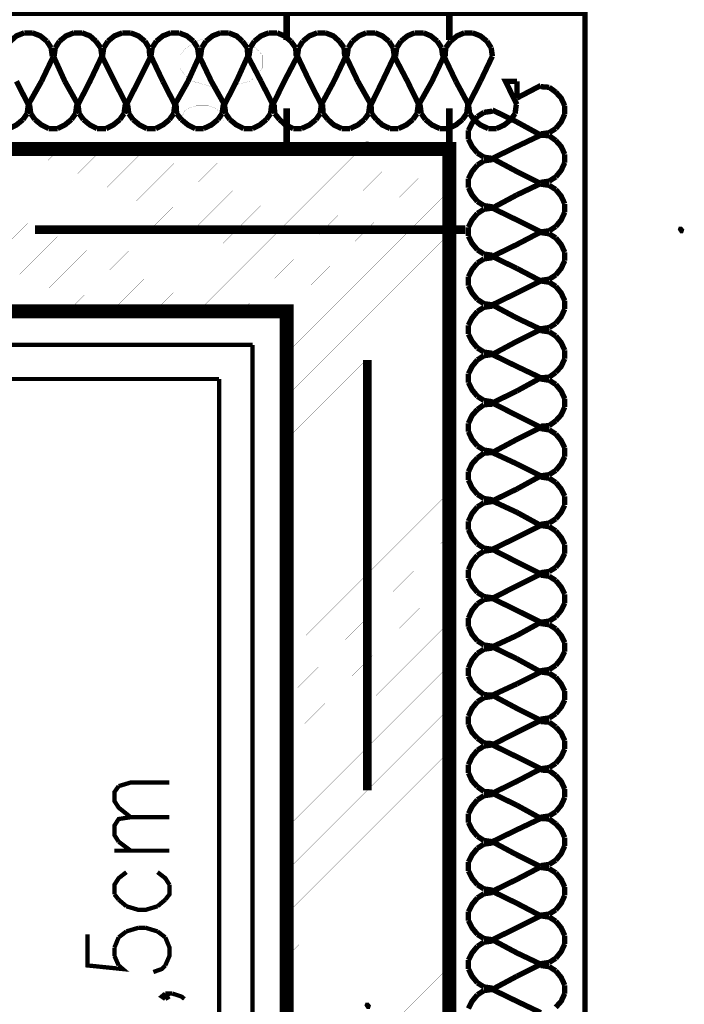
# Model space of a CAD drawing. Header units: millimetres. Extents: x -14047 to 49934, y -21523 to 14989.
# Tile 123 of 201: x 2075 to 2173, y 5509 to 5654. Entities that reach past the tile are written whole.
import ezdxf

# ---------------------------------------------------------------- set-up
doc = ezdxf.new("R2010")
doc.units = ezdxf.units.MM
doc.layers.add('H', color=7, linetype='Continuous')
doc.layers.add('P', color=7, linetype='Continuous')

msp = doc.modelspace()

# ---------------------------------------------------------------- hatches: boundary and pattern name
at = {"layer": 'H', "linetype": 'Continuous'}
for points in [[(2126.412, 5634.955), (2126.057, 5635.485), (2126.237, 5635.925), (2126.677, 5635.925), (2127.032, 5635.485), (2126.852, 5634.955)], [(2172.62, 5622.431), (2172.265, 5622.961), (2172.445, 5623.406), (2172.885, 5623.406), (2173.235, 5622.961), (2173.06, 5622.431)], [(2126.412, 5507.972), (2126.057, 5508.502), (2126.237, 5508.942), (2126.677, 5508.942), (2127.032, 5508.502), (2126.852, 5507.972)]]:
    msp.add_hatch(color=256, dxfattribs=at).paths.add_polyline_path(points)

# ---------------------------------------------------------------- linework, layer by layer
at = {"layer": 'P'}
for points, const_width in [([(2114.593, 5660.881), (2114.593, 5650.918)], 0.95), ([(2138.58, 5660.881), (2138.58, 5650.918)], 0.95), ([(1878.62, 5634.87), (1878.62, 5654.887), (2158.597, 5654.887), (2158.597, 5286.902), (2138.58, 5286.902), (2138.58, 5634.87), (1881.615, 5634.87)], 0.795), ([(2075.883, 5651.977), (2074.739, 5651.532), (2073.854, 5650.743)], 0.795), ([(2077.118, 5651.977), (2075.883, 5651.977)], 0.795), ([(2079.233, 5650.743), (2078.263, 5651.532), (2077.118, 5651.977)], 0.795), ([(2083.202, 5651.977), (2082.058, 5651.532), (2081.088, 5650.743)], 0.795), ([(2084.437, 5651.977), (2083.202, 5651.977)], 0.795), ([(2086.467, 5650.743), (2085.582, 5651.532), (2084.437, 5651.977)], 0.795), ([(2090.346, 5651.977), (2089.197, 5651.532), (2088.227, 5650.743)], 0.795), ([(2091.581, 5651.977), (2090.346, 5651.977)], 0.795), ([(2093.696, 5650.743), (2092.726, 5651.532), (2091.581, 5651.977)], 0.795), ([(2097.485, 5651.977), (2096.341, 5651.532), (2095.371, 5650.743)], 0.795), ([(2098.72, 5651.977), (2097.485, 5651.977)], 0.795), ([(2100.84, 5650.743), (2099.87, 5651.532), (2098.72, 5651.977)], 0.795), ([(2098.9, 5646.773), (2099.515, 5645.803), (2100.66, 5644.833), (2101.72, 5644.568), (2103.485, 5644.038), (2106.304, 5644.038), (2108.069, 5644.568), (2109.214, 5644.833), (2110.274, 5645.803), (2110.979, 5646.773), (2110.979, 5648.713), (2110.274, 5649.508), (2109.214, 5650.388), (2108.069, 5650.918), (2106.304, 5651.357), (2103.485, 5651.357), (2101.72, 5650.918), (2100.66, 5650.388), (2099.515, 5649.508), (2098.9, 5648.713), (2098.9, 5646.773)], 0.015), ([(2104.81, 5651.977), (2103.66, 5651.532), (2102.69, 5650.743)], 0.795), ([(2106.039, 5651.977), (2104.81, 5651.977)], 0.795), ([(2108.069, 5650.743), (2107.189, 5651.532), (2106.039, 5651.977)], 0.795), ([(2111.949, 5651.977), (2110.804, 5651.532), (2109.834, 5650.743)], 0.795), ([(2113.183, 5651.977), (2111.949, 5651.977)], 0.795), ([(2115.213, 5650.743), (2114.243, 5651.532), (2113.183, 5651.977)], 0.795), ([(2119.093, 5651.977), (2117.948, 5651.532), (2116.978, 5650.743)], 0.795), ([(2120.327, 5651.977), (2119.093, 5651.977)], 0.795), ([(2122.357, 5650.743), (2121.472, 5651.532), (2120.327, 5651.977)], 0.795), ([(2126.322, 5651.977), (2125.267, 5651.532), (2124.297, 5650.743)], 0.795), ([(2127.646, 5651.977), (2126.322, 5651.977)], 0.795), ([(2129.676, 5650.743), (2128.706, 5651.532), (2127.646, 5651.977)], 0.795), ([(2133.466, 5651.977), (2132.406, 5651.532), (2131.436, 5650.743)], 0.795), ([(2134.79, 5651.977), (2133.466, 5651.977)], 0.795), ([(2136.815, 5650.743), (2135.845, 5651.532), (2134.79, 5651.977)], 0.795), ([(2140.785, 5651.977), (2139.73, 5651.532), (2138.755, 5650.743)], 0.795), ([(2142.019, 5651.977), (2140.785, 5651.977)], 0.795), ([(2144.134, 5650.743), (2143.164, 5651.532), (2142.019, 5651.977)], 0.795), ([(2079.853, 5649.773), (2079.233, 5650.743)], 0.795), ([(2080.028, 5648.538), (2079.853, 5649.773)], 0.795), ([(2080.468, 5649.773), (2080.293, 5648.538)], 0.795), ([(2081.088, 5650.743), (2080.468, 5649.773)], 0.795), ([(2087.172, 5649.773), (2086.467, 5650.743)], 0.795), ([(2087.347, 5648.538), (2087.172, 5649.773)], 0.795), ([(2087.612, 5649.773), (2087.437, 5648.538)], 0.795), ([(2088.227, 5650.743), (2087.612, 5649.773)], 0.795), ([(2094.311, 5649.773), (2093.696, 5650.743)], 0.795), ([(2094.401, 5648.538), (2094.311, 5649.773)], 0.795), ([(2094.756, 5649.773), (2094.576, 5648.538)], 0.795), ([(2095.371, 5650.743), (2094.756, 5649.773)], 0.795), ([(2101.455, 5649.773), (2100.84, 5650.743)], 0.795), ([(2101.635, 5648.538), (2101.455, 5649.773)], 0.795), ([(2102.075, 5649.773), (2101.895, 5648.538)], 0.795), ([(2102.69, 5650.743), (2102.075, 5649.773)], 0.795), ([(2108.774, 5649.773), (2108.069, 5650.743)], 0.795), ([(2108.864, 5648.538), (2108.774, 5649.773)], 0.795), ([(2109.214, 5649.773), (2109.039, 5648.538)], 0.795), ([(2109.834, 5650.743), (2109.214, 5649.773)], 0.795), ([(2115.918, 5649.773), (2115.213, 5650.743)], 0.795), ([(2116.008, 5648.538), (2115.918, 5649.773)], 0.795), ([(2116.358, 5649.773), (2116.183, 5648.538)], 0.795), ([(2116.978, 5650.743), (2116.358, 5649.773)], 0.795), ([(2123.062, 5649.773), (2122.357, 5650.743)], 0.795), ([(2123.147, 5648.538), (2123.062, 5649.773)], 0.795), ([(2123.677, 5649.773), (2123.502, 5648.538)], 0.795), ([(2124.297, 5650.743), (2123.677, 5649.773)], 0.795), ([(2130.291, 5649.773), (2129.676, 5650.743)], 0.795), ([(2130.466, 5648.538), (2130.291, 5649.773)], 0.795), ([(2130.821, 5649.773), (2130.646, 5648.538)], 0.795), ([(2131.436, 5650.743), (2130.821, 5649.773)], 0.795), ([(2137.435, 5649.773), (2136.815, 5650.743)], 0.795), ([(2137.61, 5648.538), (2137.435, 5649.773)], 0.795), ([(2138.05, 5649.773), (2137.965, 5648.538)], 0.795), ([(2138.755, 5650.743), (2138.05, 5649.773)], 0.795), ([(2144.754, 5649.773), (2144.134, 5650.743)], 0.795), ([(2144.929, 5648.538), (2144.754, 5649.773)], 0.795), ([(2080.203, 5648.538), (2078.438, 5644.833)], 0.795), ([(2081.878, 5644.833), (2080.203, 5648.538)], 0.795), ([(2087.347, 5648.538), (2085.582, 5644.833)], 0.795), ([(2089.197, 5644.833), (2087.347, 5648.538)], 0.795), ([(2094.576, 5648.538), (2092.726, 5644.833)], 0.795), ([(2096.341, 5644.833), (2094.576, 5648.538)], 0.795), ([(2101.72, 5648.538), (2100.045, 5644.833)], 0.795), ([(2103.485, 5644.833), (2101.72, 5648.538)], 0.795), ([(2108.864, 5648.538), (2107.189, 5644.833)], 0.795), ([(2110.804, 5644.833), (2108.864, 5648.538)], 0.795), ([(2116.183, 5648.538), (2114.243, 5644.833)], 0.795), ([(2117.948, 5644.833), (2116.183, 5648.538)], 0.795), ([(2123.327, 5648.538), (2121.562, 5644.833)], 0.795), ([(2125.087, 5644.833), (2123.327, 5648.538)], 0.795), ([(2130.466, 5648.538), (2128.706, 5644.833)], 0.795), ([(2132.406, 5644.833), (2130.466, 5648.538)], 0.795), ([(2137.785, 5648.538), (2136.025, 5644.833)], 0.795), ([(2139.55, 5644.833), (2137.785, 5648.538)], 0.795), ([(2144.929, 5648.538), (2143.164, 5644.833)], 0.795), ([(2074.739, 5644.833), (2076.498, 5641.394)], 0.795), ([(2076.498, 5641.394), (2078.438, 5644.833)], 0.795), ([(2081.878, 5644.833), (2083.817, 5641.394)], 0.795), ([(2083.817, 5641.394), (2085.582, 5644.833)], 0.795), ([(2089.197, 5644.833), (2090.961, 5641.394)], 0.795), ([(2090.961, 5641.394), (2092.726, 5644.833)], 0.795), ([(2096.341, 5644.833), (2098.105, 5641.394)], 0.795), ([(2098.105, 5641.394), (2100.045, 5644.833)], 0.795), ([(2103.485, 5644.833), (2105.424, 5641.394)], 0.795), ([(2105.424, 5641.394), (2107.189, 5644.833)], 0.795), ([(2110.804, 5644.833), (2112.568, 5641.394)], 0.795), ([(2112.568, 5641.394), (2114.243, 5644.833)], 0.795), ([(2117.948, 5644.833), (2119.707, 5641.394)], 0.795), ([(2119.707, 5641.394), (2121.562, 5644.833)], 0.795), ([(2125.087, 5644.833), (2127.032, 5641.394)], 0.795), ([(2127.032, 5641.394), (2128.706, 5644.833)], 0.795), ([(2132.406, 5644.833), (2134.086, 5641.394)], 0.795), ([(2134.086, 5641.394), (2136.025, 5644.833)], 0.795), ([(2139.55, 5644.833), (2141.405, 5641.394)], 0.795), ([(2141.405, 5641.394), (2143.164, 5644.833)], 0.795), ([(2148.544, 5644.833), (2146.869, 5644.833), (2148.544, 5641.394)], 0.795), ([(2148.544, 5642.364), (2148.544, 5644.833)], 0.795), ([(2148.544, 5642.364), (2152.073, 5644.213)], 0.795), ([(2153.308, 5643.948), (2152.073, 5644.038)], 0.795), ([(2154.278, 5643.244), (2153.308, 5643.948)], 0.795), ([(2155.603, 5641.219), (2155.073, 5642.364), (2154.278, 5643.244)], 0.795), ([(2076.323, 5640.069), (2076.498, 5641.394)], 0.795), ([(2076.678, 5641.394), (2076.853, 5640.069)], 0.795), ([(2083.467, 5640.069), (2083.642, 5641.394)], 0.795), ([(2083.817, 5641.394), (2083.997, 5640.069)], 0.795), ([(2090.611, 5640.069), (2090.786, 5641.394)], 0.795), ([(2091.136, 5641.394), (2091.316, 5640.069)], 0.795), ([(2097.93, 5640.069), (2098.105, 5641.394)], 0.795), ([(2098.28, 5641.394), (2098.37, 5640.069)], 0.795), ([(2110.979, 5634.87), (2098.9, 5634.87), (2098.9, 5639.014), (2099.515, 5640.424), (2100.135, 5640.864), (2101.28, 5641.219), (2103.045, 5641.219), (2104.1, 5640.864), (2104.63, 5640.424), (2105.249, 5639.014), (2105.249, 5634.87)], 0.015), ([(2105.069, 5640.069), (2105.249, 5641.394)], 0.795), ([(2105.424, 5641.394), (2105.599, 5640.069)], 0.795), ([(2112.214, 5640.069), (2112.388, 5641.394)], 0.795), ([(2112.743, 5641.394), (2112.833, 5640.069)], 0.795), ([(2114.593, 5640.864), (2114.593, 5634.87)], 0.955), ([(2119.533, 5640.069), (2119.707, 5641.394)], 0.795), ([(2119.887, 5641.394), (2119.972, 5640.069)], 0.795), ([(2126.677, 5640.069), (2126.852, 5641.394)], 0.795), ([(2127.032, 5641.394), (2127.117, 5640.069)], 0.795), ([(2133.821, 5640.069), (2133.996, 5641.394)], 0.795), ([(2134.261, 5641.394), (2134.436, 5640.069)], 0.795), ([(2138.58, 5640.864), (2138.58, 5634.87)], 0.955), ([(2141.14, 5640.069), (2141.315, 5641.394)], 0.795), ([(2141.405, 5641.394), (2141.58, 5640.069)], 0.795), ([(2148.279, 5640.069), (2148.459, 5641.394)], 0.795), ([(2155.603, 5639.984), (2155.603, 5641.219)], 0.795), ([(2075.708, 5639.189), (2076.323, 5640.069)], 0.795), ([(2076.853, 5640.069), (2077.468, 5639.189)], 0.795), ([(2082.847, 5639.189), (2083.467, 5640.069)], 0.795), ([(2083.997, 5640.069), (2084.612, 5639.189)], 0.795), ([(2089.991, 5639.189), (2090.611, 5640.069)], 0.795), ([(2091.316, 5640.069), (2091.931, 5639.189)], 0.795), ([(2097.311, 5639.189), (2097.93, 5640.069)], 0.795), ([(2098.37, 5640.069), (2099.075, 5639.189)], 0.795), ([(2104.455, 5639.189), (2105.069, 5640.069)], 0.795), ([(2105.599, 5640.069), (2106.219, 5639.189)], 0.795), ([(2111.599, 5639.189), (2112.214, 5640.069)], 0.795), ([(2112.833, 5640.069), (2113.538, 5639.189)], 0.795), ([(2118.918, 5639.189), (2119.533, 5640.069)], 0.795), ([(2119.972, 5640.069), (2120.682, 5639.189)], 0.795), ([(2126.057, 5639.189), (2126.677, 5640.069)], 0.795), ([(2127.117, 5640.069), (2127.821, 5639.189)], 0.795), ([(2133.201, 5639.189), (2133.821, 5640.069)], 0.795), ([(2134.436, 5640.069), (2135.055, 5639.189)], 0.795), ([(2140.52, 5639.189), (2141.14, 5640.069)], 0.795), ([(2142.724, 5639.629), (2141.93, 5638.659), (2141.405, 5637.599)], 0.795), ([(2141.58, 5640.069), (2142.194, 5639.189)], 0.795), ([(2143.694, 5640.249), (2142.724, 5639.629)], 0.795), ([(2144.929, 5640.424), (2143.694, 5640.249)], 0.795), ([(2144.929, 5640.599), (2148.544, 5638.834)], 0.795), ([(2147.664, 5639.189), (2148.279, 5640.069)], 0.795), ([(2154.278, 5637.864), (2155.073, 5638.834), (2155.603, 5639.984)], 0.795), ([(2073.679, 5637.864), (2074.739, 5638.394), (2075.708, 5639.189)], 0.795), ([(2077.468, 5639.189), (2078.438, 5638.394), (2079.498, 5637.864)], 0.795), ([(2080.823, 5637.864), (2081.878, 5638.394), (2082.847, 5639.189)], 0.795), ([(2084.612, 5639.189), (2085.582, 5638.394), (2086.642, 5637.864)], 0.795), ([(2087.962, 5637.864), (2089.022, 5638.394), (2089.991, 5639.189)], 0.795), ([(2091.931, 5639.189), (2092.901, 5638.394), (2093.961, 5637.864)], 0.795), ([(2095.286, 5637.864), (2096.341, 5638.394), (2097.311, 5639.189)], 0.795), ([(2099.075, 5639.189), (2100.045, 5638.394), (2101.105, 5637.864)], 0.795), ([(2102.34, 5637.864), (2103.485, 5638.394), (2104.455, 5639.189)], 0.795), ([(2106.219, 5639.189), (2107.189, 5638.394), (2108.244, 5637.864)], 0.795), ([(2109.569, 5637.864), (2110.629, 5638.394), (2111.599, 5639.189)], 0.795), ([(2113.538, 5639.189), (2114.418, 5638.394), (2115.563, 5637.864)], 0.795), ([(2116.798, 5637.864), (2117.948, 5638.394), (2118.918, 5639.189)], 0.795), ([(2120.682, 5639.189), (2121.562, 5638.394), (2122.707, 5637.864)], 0.795), ([(2123.942, 5637.864), (2125.087, 5638.394), (2126.057, 5639.189)], 0.795), ([(2127.821, 5639.189), (2128.706, 5638.394), (2129.851, 5637.864)], 0.795), ([(2131.086, 5637.864), (2132.231, 5638.394), (2133.201, 5639.189)], 0.795), ([(2135.055, 5639.189), (2136.025, 5638.394), (2137.17, 5637.864)], 0.795), ([(2138.405, 5637.864), (2139.55, 5638.394), (2140.52, 5639.189)], 0.795), ([(2142.194, 5639.189), (2143.164, 5638.394), (2144.314, 5637.864)], 0.795), ([(2145.549, 5637.864), (2146.694, 5638.394), (2147.664, 5639.189)], 0.795), ([(2152.073, 5636.894), (2148.544, 5638.834)], 0.795), ([(2079.498, 5637.864), (2080.823, 5637.864)], 0.795), ([(2086.642, 5637.864), (2087.962, 5637.864)], 0.795), ([(2093.961, 5637.864), (2095.286, 5637.864)], 0.795), ([(2101.105, 5637.864), (2102.34, 5637.864)], 0.795), ([(2108.244, 5637.864), (2109.569, 5637.864)], 0.795), ([(2115.563, 5637.864), (2116.798, 5637.864)], 0.795), ([(2122.707, 5637.864), (2123.942, 5637.864)], 0.795), ([(2129.851, 5637.864), (2131.086, 5637.864)], 0.795), ([(2137.17, 5637.864), (2138.405, 5637.864)], 0.795), ([(2141.405, 5637.599), (2141.405, 5636.28)], 0.795), ([(2144.314, 5637.864), (2145.549, 5637.864)], 0.795), ([(2148.544, 5635.22), (2152.073, 5636.894)], 0.795), ([(2152.073, 5637.074), (2153.308, 5637.249)], 0.795), ([(2153.308, 5636.809), (2152.073, 5636.894)], 0.795), ([(2153.308, 5637.249), (2154.278, 5637.864)], 0.795), ([(2154.278, 5636.105), (2153.308, 5636.809)], 0.795), ([(2138.58, 5286.902), (2138.58, 5634.87), (1878.62, 5634.87)], 2.065), ([(2141.405, 5636.28), (2141.93, 5635.22), (2142.724, 5634.25)], 0.795), ([(2148.544, 5635.22), (2144.929, 5633.455)], 0.795), ([(2155.603, 5634.075), (2155.073, 5635.22), (2154.278, 5636.105)], 0.795), ([(2057.191, 5611.058), (2081.088, 5634.87)], 0.015), ([(2063.54, 5611.058), (2087.437, 5634.87)], 0.015), ([(2069.889, 5611.058), (2093.786, 5634.87)], 0.015), ([(2076.238, 5611.058), (2100.135, 5634.87)], 0.015), ([(2082.498, 5611.058), (2106.484, 5634.87)], 0.015), ([(2088.937, 5611.058), (2112.833, 5634.87)], 0.015), ([(2095.286, 5611.058), (2119.183, 5634.87)], 0.015), ([(2101.72, 5611.058), (2125.532, 5634.87)], 0.015), ([(2108.069, 5611.058), (2132.056, 5634.87)], 0.015), ([(2114.418, 5611.058), (2138.405, 5634.87)], 0.015), ([(2142.724, 5634.25), (2143.694, 5633.635)], 0.795), ([(2143.694, 5633.635), (2144.929, 5633.455)], 0.795), ([(2155.603, 5632.84), (2155.603, 5634.075)], 0.795), ([(2142.724, 5632.485), (2141.93, 5631.515), (2141.405, 5630.46)], 0.795), ([(2143.694, 5633.105), (2142.724, 5632.485)], 0.795), ([(2144.929, 5633.28), (2143.694, 5633.105)], 0.795), ([(2144.929, 5633.455), (2148.544, 5631.515)], 0.795), ([(2154.278, 5630.725), (2155.073, 5631.695), (2155.603, 5632.84)], 0.795), ([(2152.073, 5629.755), (2148.544, 5631.515)], 0.795), ([(2153.308, 5630.105), (2154.278, 5630.725)], 0.795), ([(2141.405, 5630.46), (2141.405, 5629.135)], 0.795), ([(2148.544, 5628.076), (2152.073, 5629.755)], 0.795), ([(2152.073, 5629.93), (2153.308, 5630.105)], 0.795), ([(2153.308, 5629.49), (2152.073, 5629.665)], 0.795), ([(2154.278, 5628.871), (2153.308, 5629.49)], 0.795), ([(2114.593, 5604.709), (2138.58, 5628.696)], 0.015), ([(2141.405, 5629.135), (2141.93, 5628.076), (2142.724, 5627.106)], 0.795), ([(2148.544, 5628.076), (2144.929, 5626.136)], 0.795), ([(2155.603, 5626.756), (2155.073, 5627.901), (2154.278, 5628.871)], 0.795), ([(2142.724, 5627.106), (2143.694, 5626.491)], 0.795), ([(2143.694, 5626.491), (2144.929, 5626.316)], 0.795), ([(2155.603, 5625.521), (2155.603, 5626.756)], 0.795), ([(2142.724, 5625.346), (2141.93, 5624.376), (2141.405, 5623.316)], 0.795), ([(2143.694, 5625.961), (2142.724, 5625.346)], 0.795), ([(2144.929, 5626.136), (2143.694, 5625.961)], 0.795), ([(2144.929, 5626.136), (2148.544, 5624.376)], 0.795), ([(2154.278, 5623.406), (2155.073, 5624.376), (2155.603, 5625.521)], 0.795), ([(2152.073, 5622.611), (2148.544, 5624.376)], 0.795), ([(2153.308, 5622.786), (2154.278, 5623.406)], 0.795), ([(2077.468, 5622.961), (2140.96, 5622.961)], 1.27), ([(2114.593, 5598.36), (2138.58, 5622.346)], 0.015), ([(2141.405, 5623.316), (2141.405, 5621.991)], 0.795), ([(2141.405, 5621.991), (2141.93, 5620.937), (2142.724, 5619.967)], 0.795), ([(2148.544, 5620.757), (2152.073, 5622.611)], 0.795), ([(2152.073, 5622.611), (2153.308, 5622.786)], 0.795), ([(2153.308, 5622.346), (2152.073, 5622.521)], 0.795), ([(2154.278, 5621.726), (2153.308, 5622.346)], 0.795), ([(2148.544, 5620.757), (2144.929, 5618.997)], 0.795), ([(2155.603, 5619.612), (2155.073, 5620.757), (2154.278, 5621.726)], 0.795), ([(2142.724, 5619.967), (2143.694, 5619.347)], 0.795), ([(2143.694, 5619.347), (2144.929, 5619.172)], 0.795), ([(2155.603, 5618.377), (2155.603, 5619.612)], 0.795), ([(2142.724, 5618.027), (2141.93, 5617.057), (2141.405, 5615.997)], 0.795), ([(2143.694, 5618.642), (2142.724, 5618.027)], 0.795), ([(2144.929, 5618.817), (2143.694, 5618.642)], 0.795), ([(2144.929, 5618.997), (2148.544, 5617.232)], 0.795), ([(2154.278, 5616.262), (2155.073, 5617.232), (2155.603, 5618.377)], 0.795), ([(2152.073, 5615.377), (2148.544, 5617.232)], 0.795), ([(2153.308, 5615.642), (2154.278, 5616.262)], 0.795), ([(2114.593, 5592.01), (2138.58, 5615.997)], 0.015), ([(2141.405, 5615.997), (2141.405, 5614.672)], 0.795), ([(2141.405, 5614.672), (2141.93, 5613.618), (2142.724, 5612.648)], 0.795), ([(2148.544, 5613.618), (2152.073, 5615.377)], 0.795), ([(2152.073, 5615.467), (2153.308, 5615.642)], 0.795), ([(2153.308, 5615.202), (2152.073, 5615.377)], 0.795), ([(2154.278, 5614.587), (2153.308, 5615.202)], 0.795), ([(2148.544, 5613.618), (2144.929, 5611.853)], 0.795), ([(2155.603, 5612.468), (2155.073, 5613.618), (2154.278, 5614.587)], 0.795), ([(2142.724, 5612.648), (2143.694, 5612.028)], 0.795), ([(2143.694, 5612.028), (2144.929, 5611.853)], 0.795), ([(2144.929, 5611.853), (2148.544, 5609.913)], 0.795), ([(2155.603, 5611.233), (2155.603, 5612.468)], 0.795), ([(1494.582, 5610.883), (2114.593, 5610.883), (2114.593, 5311.063)], 2.065), ([(2142.724, 5610.883), (2141.93, 5609.913), (2141.405, 5608.853)], 0.795), ([(2143.694, 5611.498), (2142.724, 5610.883)], 0.795), ([(2144.929, 5611.678), (2143.694, 5611.498)], 0.795), ([(2154.278, 5609.118), (2155.073, 5610.088), (2155.603, 5611.233)], 0.795), ([(2114.593, 5585.661), (2138.58, 5609.648)], 0.015), ([(2141.405, 5608.853), (2141.405, 5607.533)], 0.795), ([(2152.073, 5608.238), (2148.544, 5609.913)], 0.795), ([(2153.308, 5608.503), (2154.278, 5609.118)], 0.795), ([(2141.405, 5607.533), (2141.93, 5606.474), (2142.724, 5605.504)], 0.795), ([(2148.544, 5606.474), (2152.073, 5608.238)], 0.795), ([(2152.073, 5608.323), (2153.308, 5608.503)], 0.795), ([(2153.308, 5607.883), (2152.073, 5608.058)], 0.795), ([(2154.278, 5607.268), (2153.308, 5607.883)], 0.795), ([(2148.544, 5606.474), (2144.929, 5604.534)], 0.795), ([(2155.603, 5605.149), (2155.073, 5606.299), (2154.278, 5607.268)], 0.795), ([(2109.569, 5605.944), (1702.519, 5605.944)], 0.635), ([(2109.569, 5315.998), (2109.569, 5605.944)], 0.635), ([(2142.724, 5605.504), (2143.694, 5604.884)], 0.795), ([(2143.694, 5604.884), (2144.929, 5604.709)], 0.795), ([(2144.929, 5604.534), (2143.694, 5604.359)], 0.795), ([(2144.929, 5604.534), (2148.544, 5602.769)], 0.795), ([(2155.603, 5603.914), (2155.603, 5605.149)], 0.795), ([(2126.502, 5603.739), (2126.502, 5540.247)], 1.27), ([(2142.724, 5603.739), (2141.93, 5602.769), (2141.405, 5601.709)], 0.795), ([(2143.694, 5604.359), (2142.724, 5603.739)], 0.795), ([(2154.278, 5601.889), (2155.073, 5602.769), (2155.603, 5603.914)], 0.795), ([(2114.593, 5579.312), (2138.58, 5603.299)], 0.015), ([(2141.405, 5601.709), (2141.405, 5600.389)], 0.795), ([(2152.073, 5601.094), (2148.544, 5602.769)], 0.795), ([(2153.308, 5601.184), (2154.278, 5601.889)], 0.795), ([(2104.63, 5600.919), (1702.519, 5600.919)], 0.635), ([(2104.63, 5320.937), (2104.63, 5600.919)], 0.635), ([(2141.405, 5600.389), (2141.93, 5599.329), (2142.724, 5598.36)], 0.795), ([(2148.544, 5599.155), (2152.073, 5601.094)], 0.795), ([(2152.073, 5601.094), (2153.308, 5601.184)], 0.795), ([(2153.308, 5600.739), (2152.073, 5600.919)], 0.795), ([(2154.278, 5600.124), (2153.308, 5600.739)], 0.795), ([(2155.603, 5598.01), (2155.073, 5599.155), (2154.278, 5600.124)], 0.795), ([(2148.544, 5599.155), (2144.929, 5597.39)], 0.795), ([(2142.724, 5598.36), (2143.694, 5597.745)], 0.795), ([(2143.694, 5597.745), (2144.929, 5597.565)], 0.795), ([(2144.929, 5597.39), (2148.544, 5595.54)], 0.795), ([(2155.603, 5596.775), (2155.603, 5598.01)], 0.795), ([(2114.593, 5572.963), (2138.58, 5596.95)], 0.015), ([(2142.724, 5596.42), (2141.93, 5595.54), (2141.405, 5594.39)], 0.795), ([(2143.694, 5597.125), (2142.724, 5596.42)], 0.795), ([(2144.929, 5597.215), (2143.694, 5597.125)], 0.795), ([(2154.278, 5594.745), (2155.073, 5595.625), (2155.603, 5596.775)], 0.795), ([(2141.405, 5594.39), (2141.405, 5593.155)], 0.795), ([(2152.073, 5593.775), (2148.544, 5595.54)], 0.795), ([(2153.308, 5594.04), (2154.278, 5594.745)], 0.795), ([(2141.405, 5593.155), (2141.93, 5592.01), (2142.724, 5591.041)], 0.795), ([(2148.544, 5592.01), (2152.073, 5593.775)], 0.795), ([(2152.073, 5593.95), (2153.308, 5594.04)], 0.795), ([(2153.308, 5593.42), (2152.073, 5593.6)], 0.795), ([(2154.278, 5592.805), (2153.308, 5593.42)], 0.795), ([(2148.544, 5592.01), (2144.929, 5590.071)], 0.795), ([(2155.603, 5590.776), (2155.073, 5591.835), (2154.278, 5592.805)], 0.795), ([(2114.593, 5566.614), (2138.58, 5590.601)], 0.015), ([(2142.724, 5591.041), (2143.694, 5590.426)], 0.795), ([(2143.694, 5589.981), (2142.724, 5589.276)], 0.795), ([(2143.694, 5590.426), (2144.929, 5590.246)], 0.795), ([(2144.929, 5590.071), (2143.694, 5589.981)], 0.795), ([(2144.929, 5590.071), (2148.544, 5588.396)], 0.795), ([(2155.603, 5589.456), (2155.603, 5590.776)], 0.795), ([(2142.724, 5589.276), (2141.93, 5588.396), (2141.405, 5587.251)], 0.795), ([(2154.278, 5587.426), (2155.073, 5588.396), (2155.603, 5589.456)], 0.795), ([(2141.405, 5587.251), (2141.405, 5586.016)], 0.795), ([(2152.073, 5586.631), (2148.544, 5588.396)], 0.795), ([(2153.308, 5586.806), (2154.278, 5587.426)], 0.795), ([(2141.405, 5586.016), (2141.93, 5584.866), (2142.724, 5583.897)], 0.795), ([(2148.544, 5584.691), (2152.073, 5586.631)], 0.795), ([(2152.073, 5586.631), (2153.308, 5586.806)], 0.795), ([(2153.308, 5586.281), (2152.073, 5586.456)], 0.795), ([(2154.278, 5585.661), (2153.308, 5586.281)], 0.795), ([(2155.603, 5583.632), (2155.073, 5584.691), (2154.278, 5585.661)], 0.795), ([(2148.544, 5584.691), (2144.929, 5582.927)], 0.795), ([(2114.593, 5560.265), (2138.58, 5584.252)], 0.015), ([(2142.724, 5583.897), (2143.694, 5583.282)], 0.795), ([(2143.694, 5583.282), (2144.929, 5583.107)], 0.795), ([(2144.929, 5582.842), (2143.694, 5582.662)], 0.795), ([(2144.929, 5582.927), (2148.544, 5581.252)], 0.795), ([(2155.603, 5582.312), (2155.603, 5583.632)], 0.795), ([(2142.724, 5582.047), (2141.93, 5581.077), (2141.405, 5579.932)], 0.795), ([(2143.694, 5582.662), (2142.724, 5582.047)], 0.795), ([(2152.073, 5579.312), (2148.544, 5581.252)], 0.795), ([(2154.278, 5580.282), (2155.073, 5581.252), (2155.603, 5582.312)], 0.795), ([(2141.405, 5579.932), (2141.405, 5578.697)], 0.795), ([(2153.308, 5579.667), (2154.278, 5580.282)], 0.795), ([(2141.405, 5578.697), (2141.93, 5577.547), (2142.724, 5576.578)], 0.795), ([(2148.544, 5577.547), (2152.073, 5579.312)], 0.795), ([(2152.073, 5579.487), (2153.308, 5579.667)], 0.795), ([(2153.308, 5579.137), (2152.073, 5579.312)], 0.795), ([(2154.278, 5578.517), (2153.308, 5579.137)], 0.795), ([(2155.603, 5576.493), (2155.073, 5577.547), (2154.278, 5578.517)], 0.795), ([(2114.593, 5553.741), (2138.58, 5577.902)], 0.015), ([(2148.544, 5577.547), (2144.929, 5575.788)], 0.795), ([(2142.724, 5576.578), (2143.694, 5575.963)], 0.795), ([(2143.694, 5575.523), (2142.724, 5574.903)], 0.795), ([(2143.694, 5575.963), (2144.929, 5575.788)], 0.795), ([(2144.929, 5575.698), (2143.694, 5575.523)], 0.795), ([(2144.929, 5575.788), (2148.544, 5573.933)], 0.795), ([(2155.603, 5575.168), (2155.603, 5576.493)], 0.795), ([(2142.724, 5574.903), (2141.93, 5573.933), (2141.405, 5572.788)], 0.795), ([(2154.278, 5573.138), (2155.073, 5574.108), (2155.603, 5575.168)], 0.795), ([(2141.405, 5572.788), (2141.405, 5571.553)], 0.795), ([(2152.073, 5572.168), (2148.544, 5573.933)], 0.795), ([(2153.308, 5572.523), (2154.278, 5573.138)], 0.795), ([(2114.593, 5547.391), (2138.58, 5571.553)], 0.015), ([(2141.405, 5571.553), (2141.93, 5570.408), (2142.724, 5569.439)], 0.795), ([(2148.544, 5570.408), (2152.073, 5572.168)], 0.795), ([(2152.073, 5572.348), (2153.308, 5572.523)], 0.795), ([(2153.308, 5571.818), (2152.073, 5571.993)], 0.795), ([(2154.278, 5571.198), (2153.308, 5571.818)], 0.795), ([(2155.603, 5569.174), (2155.073, 5570.228), (2154.278, 5571.198)], 0.795), ([(2148.544, 5570.408), (2144.929, 5568.554)], 0.795), ([(2142.724, 5569.439), (2143.694, 5568.819)], 0.795), ([(2143.694, 5568.379), (2142.724, 5567.759)], 0.795), ([(2143.694, 5568.819), (2144.929, 5568.644)], 0.795), ([(2144.929, 5568.554), (2143.694, 5568.379)], 0.795), ([(2144.929, 5568.554), (2148.544, 5566.789)], 0.795), ([(2155.603, 5567.849), (2155.603, 5569.174)], 0.795), ([(2142.724, 5567.759), (2141.93, 5566.789), (2141.405, 5565.644)], 0.795), ([(2152.073, 5565.029), (2148.544, 5566.789)], 0.795), ([(2154.278, 5565.819), (2155.073, 5566.789), (2155.603, 5567.849)], 0.795), ([(2141.405, 5565.644), (2141.405, 5564.409)], 0.795), ([(2153.308, 5565.204), (2154.278, 5565.819)], 0.795), ([(2114.593, 5541.042), (2138.58, 5565.029)], 0.015), ([(2141.405, 5564.409), (2141.93, 5563.264), (2142.724, 5562.294)], 0.795), ([(2148.544, 5563.089), (2152.073, 5565.029)], 0.795), ([(2152.073, 5565.029), (2153.308, 5565.204)], 0.795), ([(2153.308, 5564.674), (2152.073, 5564.849)], 0.795), ([(2154.278, 5564.059), (2153.308, 5564.674)], 0.795), ([(2155.603, 5562.03), (2155.073, 5563.089), (2154.278, 5564.059)], 0.795), ([(2148.544, 5563.089), (2144.929, 5561.41)], 0.795), ([(2142.724, 5562.294), (2143.694, 5561.675)], 0.795), ([(2143.694, 5561.06), (2142.724, 5560.44)], 0.795), ([(2143.694, 5561.675), (2144.929, 5561.5)], 0.795), ([(2144.929, 5561.235), (2143.694, 5561.06)], 0.795), ([(2144.929, 5561.41), (2148.544, 5559.65)], 0.795), ([(2155.603, 5560.705), (2155.603, 5562.03)], 0.795), ([(2142.724, 5560.44), (2141.93, 5559.47), (2141.405, 5558.325)], 0.795), ([(2152.073, 5557.71), (2148.544, 5559.65)], 0.795), ([(2154.278, 5558.68), (2155.073, 5559.65), (2155.603, 5560.705)], 0.795), ([(2114.593, 5534.693), (2138.58, 5558.68)], 0.015), ([(2141.405, 5558.325), (2141.405, 5557.09)], 0.795), ([(2152.073, 5557.885), (2153.308, 5558.06)], 0.795), ([(2153.308, 5558.06), (2154.278, 5558.68)], 0.795), ([(2141.405, 5557.09), (2141.93, 5555.945), (2142.724, 5555.06)], 0.795), ([(2148.544, 5555.945), (2152.073, 5557.71)], 0.795), ([(2153.308, 5557.53), (2152.073, 5557.71)], 0.795), ([(2154.278, 5556.915), (2153.308, 5557.53)], 0.795), ([(2155.603, 5554.885), (2155.073, 5555.945), (2154.278, 5556.915)], 0.795), ([(2148.544, 5555.945), (2144.929, 5554.271)], 0.795), ([(2142.724, 5555.06), (2143.694, 5554.356)], 0.795), ([(2143.694, 5553.916), (2142.724, 5553.301)], 0.795), ([(2143.694, 5554.356), (2144.929, 5554.271)], 0.795), ([(2144.929, 5554.091), (2143.694, 5553.916)], 0.795), ([(2144.929, 5554.271), (2148.544, 5552.331)], 0.795), ([(2155.603, 5553.566), (2155.603, 5554.885)], 0.795), ([(2142.724, 5553.301), (2141.93, 5552.331), (2141.405, 5551.181)], 0.795), ([(2152.073, 5550.566), (2148.544, 5552.331)], 0.795), ([(2154.278, 5551.536), (2155.073, 5552.506), (2155.603, 5553.566)], 0.795), ([(2114.593, 5528.344), (2138.58, 5552.331)], 0.015), ([(2141.405, 5551.181), (2141.405, 5549.946)], 0.795), ([(2152.073, 5550.741), (2153.308, 5550.916)], 0.795), ([(2153.308, 5550.916), (2154.278, 5551.536)], 0.795), ([(2141.405, 5549.946), (2141.93, 5548.801), (2142.724, 5547.921)], 0.795), ([(2148.544, 5548.801), (2152.073, 5550.566)], 0.795), ([(2153.308, 5550.301), (2152.073, 5550.391)], 0.795), ([(2154.278, 5549.596), (2153.308, 5550.301)], 0.795), ([(2155.603, 5547.566), (2155.073, 5548.711), (2154.278, 5549.596)], 0.795), ([(2142.724, 5547.921), (2143.694, 5547.216)], 0.795), ([(2148.544, 5548.801), (2144.929, 5546.952)], 0.795), ([(2143.694, 5546.772), (2142.724, 5546.157)], 0.795), ([(2143.694, 5547.216), (2144.929, 5547.127)], 0.795), ([(2144.929, 5546.952), (2143.694, 5546.772)], 0.795), ([(2144.929, 5546.952), (2148.544, 5545.187)], 0.795), ([(2155.603, 5546.332), (2155.603, 5547.566)], 0.795), ([(2114.593, 5521.995), (2138.58, 5545.982)], 0.015), ([(2142.724, 5546.157), (2141.93, 5545.187), (2141.405, 5544.042)], 0.795), ([(2152.073, 5543.422), (2148.544, 5545.187)], 0.795), ([(2154.278, 5544.217), (2155.073, 5545.187), (2155.603, 5546.332)], 0.795), ([(2141.405, 5544.042), (2141.405, 5542.807)], 0.795), ([(2152.073, 5543.422), (2153.308, 5543.597)], 0.795), ([(2153.308, 5543.597), (2154.278, 5544.217)], 0.795), ([(2141.405, 5542.807), (2141.93, 5541.657), (2142.724, 5540.777)], 0.795), ([(2148.544, 5541.572), (2152.073, 5543.422)], 0.795), ([(2153.308, 5543.157), (2152.073, 5543.247)], 0.795), ([(2154.278, 5542.452), (2153.308, 5543.157)], 0.795), ([(2155.603, 5540.422), (2155.073, 5541.572), (2154.278, 5542.452)], 0.795), ([(2091.581, 5536.278), (2089.817, 5537.693), (2089.197, 5538.663), (2089.197, 5539.982), (2089.817, 5540.867)], 0.635), ([(2089.817, 5540.867), (2091.581, 5541.392), (2097.311, 5541.392)], 0.635), ([(2142.724, 5540.777), (2143.694, 5540.072)], 0.795), ([(2148.544, 5541.572), (2144.929, 5539.807)], 0.795), ([(2114.593, 5515.646), (2138.58, 5539.633)], 0.015), ([(2143.694, 5539.453), (2142.724, 5538.838)], 0.795), ([(2143.694, 5540.072), (2144.929, 5539.982)], 0.795), ([(2144.929, 5539.633), (2143.694, 5539.453)], 0.795), ([(2144.929, 5539.807), (2148.544, 5538.043)], 0.795), ([(2154.278, 5537.073), (2155.073, 5538.043), (2155.603, 5539.188)], 0.795), ([(2155.603, 5539.188), (2155.603, 5540.422)], 0.795), ([(2142.724, 5538.838), (2141.93, 5537.868), (2141.405, 5536.808)], 0.795), ([(2152.073, 5536.103), (2148.544, 5538.043)], 0.795), ([(2141.405, 5536.808), (2141.405, 5535.488)], 0.795), ([(2152.073, 5536.278), (2153.308, 5536.458)], 0.795), ([(2153.308, 5536.458), (2154.278, 5537.073)], 0.795), ([(2089.817, 5532.663), (2089.197, 5533.633), (2089.197, 5535.043), (2089.817, 5536.013), (2091.581, 5536.278), (2097.311, 5536.278)], 0.635), ([(2141.405, 5535.488), (2141.93, 5534.428), (2142.724, 5533.458)], 0.795), ([(2148.544, 5534.428), (2152.073, 5536.103)], 0.795), ([(2153.308, 5536.013), (2152.073, 5536.103)], 0.795), ([(2154.278, 5535.308), (2153.308, 5536.013)], 0.795), ([(2155.603, 5533.283), (2155.073, 5534.428), (2154.278, 5535.308)], 0.795), ([(2142.724, 5533.458), (2143.694, 5532.838)], 0.795), ([(2148.544, 5534.428), (2144.929, 5532.663)], 0.795), ([(2091.581, 5531.344), (2089.817, 5532.663)], 0.635), ([(2114.593, 5509.297), (2138.58, 5533.283)], 0.015), ([(2143.694, 5532.313), (2142.724, 5531.694)], 0.795), ([(2143.694, 5532.838), (2144.929, 5532.663)], 0.795), ([(2144.929, 5532.488), (2143.694, 5532.313)], 0.795), ([(2144.929, 5532.663), (2148.544, 5530.724)], 0.795), ([(2154.278, 5529.929), (2155.073, 5530.899), (2155.603, 5532.049)], 0.795), ([(2155.603, 5532.049), (2155.603, 5533.283)], 0.795), ([(2089.197, 5531.344), (2097.311, 5531.344)], 0.635), ([(2142.724, 5531.694), (2141.93, 5530.724), (2141.405, 5529.664)], 0.795), ([(2152.073, 5528.959), (2148.544, 5530.724)], 0.795), ([(2141.405, 5529.664), (2141.405, 5528.344)], 0.795), ([(2148.544, 5527.109), (2152.073, 5528.959)], 0.795), ([(2152.073, 5529.139), (2153.308, 5529.314)], 0.795), ([(2153.308, 5529.314), (2154.278, 5529.929)], 0.795), ([(2090.961, 5528.169), (2089.817, 5527.284), (2089.197, 5526.314), (2089.197, 5524.904)], 0.635), ([(2097.311, 5526.314), (2096.696, 5527.284), (2095.546, 5528.169)], 0.635), ([(2141.405, 5528.344), (2141.93, 5527.284), (2142.724, 5526.314)], 0.795), ([(2153.308, 5528.694), (2152.073, 5528.874)], 0.795), ([(2154.278, 5528.079), (2153.308, 5528.694)], 0.795), ([(2155.603, 5525.964), (2155.073, 5527.109), (2154.278, 5528.079)], 0.795), ([(2096.696, 5524.11), (2097.311, 5524.904), (2097.311, 5526.314)], 0.635), ([(2114.593, 5502.947), (2138.58, 5526.934)], 0.015), ([(2142.724, 5526.314), (2143.694, 5525.699)], 0.795), ([(2148.544, 5527.109), (2144.929, 5525.344)], 0.795), ([(2089.197, 5524.904), (2089.817, 5524.11)], 0.635), ([(2143.694, 5524.994), (2142.724, 5524.375)], 0.795), ([(2143.694, 5525.699), (2144.929, 5525.519)], 0.795), ([(2144.929, 5525.169), (2143.694, 5524.994)], 0.795), ([(2144.929, 5525.344), (2148.544, 5523.58)], 0.795), ([(2154.278, 5522.61), (2155.073, 5523.58), (2155.603, 5524.73)], 0.795), ([(2155.603, 5524.73), (2155.603, 5525.964)], 0.795), ([(2089.817, 5524.11), (2090.961, 5523.14)], 0.635), ([(2095.546, 5523.14), (2096.696, 5524.11)], 0.635), ([(2142.724, 5524.375), (2141.93, 5523.405), (2141.405, 5522.345)], 0.795), ([(2152.073, 5521.73), (2148.544, 5523.58)], 0.795), ([(2090.961, 5523.14), (2092.726, 5522.61), (2093.786, 5522.61), (2095.546, 5523.14)], 0.635), ([(2141.405, 5522.345), (2141.405, 5521.025)], 0.795), ([(2148.544, 5519.965), (2152.073, 5521.73)], 0.795), ([(2152.073, 5521.82), (2153.308, 5521.995)], 0.795), ([(2153.308, 5521.555), (2152.073, 5521.73)], 0.795), ([(2153.308, 5521.995), (2154.278, 5522.61)], 0.795), ([(2141.405, 5521.025), (2141.93, 5519.965), (2142.724, 5518.995)], 0.795), ([(2154.278, 5520.935), (2153.308, 5521.555)], 0.795), ([(2155.603, 5518.82), (2155.073, 5519.965), (2154.278, 5520.935)], 0.795), ([(2085.232, 5518.995), (2085.232, 5514.411), (2090.431, 5513.881), (2089.817, 5514.411)], 0.635), ([(2089.817, 5518.555), (2090.961, 5519.435)], 0.635), ([(2090.961, 5519.435), (2092.726, 5519.965)], 0.635), ([(2092.726, 5519.965), (2093.786, 5519.965)], 0.635), ([(2093.786, 5519.965), (2095.546, 5519.435)], 0.635), ([(2095.546, 5519.435), (2096.696, 5518.555)], 0.635), ([(2114.593, 5496.598), (2138.58, 5520.585)], 0.015), ([(2142.724, 5518.995), (2143.694, 5518.38)], 0.795), ([(2148.544, 5519.965), (2144.929, 5518.2)], 0.795), ([(2155.603, 5517.585), (2155.603, 5518.82)], 0.795), ([(2089.197, 5517.056), (2089.817, 5518.555)], 0.635), ([(2096.696, 5518.555), (2097.311, 5517.056), (2097.311, 5515.821), (2096.696, 5514.411)], 0.635), ([(2143.694, 5517.85), (2142.724, 5517.231)], 0.795), ([(2143.694, 5518.38), (2144.929, 5518.2)], 0.795), ([(2144.929, 5518.025), (2143.694, 5517.85)], 0.795), ([(2144.929, 5518.2), (2148.544, 5516.261)], 0.795), ([(2154.278, 5515.471), (2155.073, 5516.441), (2155.603, 5517.585)], 0.795), ([(2089.197, 5515.821), (2089.197, 5517.056)], 0.635), ([(2142.724, 5517.231), (2141.93, 5516.261), (2141.405, 5515.206)], 0.795), ([(2152.073, 5514.586), (2148.544, 5516.261)], 0.795), ([(2089.817, 5514.411), (2089.197, 5515.821)], 0.635), ([(2141.405, 5515.206), (2141.405, 5513.881)], 0.795), ([(2148.544, 5512.821), (2152.073, 5514.586)], 0.795), ([(2152.073, 5514.676), (2153.308, 5514.851)], 0.795), ([(2153.308, 5514.851), (2154.278, 5515.471)], 0.795), ([(2096.696, 5514.411), (2096.166, 5513.881), (2094.931, 5513.441)], 0.635), ([(2114.593, 5490.249), (2138.58, 5514.236)], 0.015), ([(2141.405, 5513.881), (2141.93, 5512.821), (2142.724, 5511.851)], 0.795), ([(2153.308, 5514.236), (2152.073, 5514.411)], 0.795), ([(2154.278, 5513.616), (2153.308, 5514.236)], 0.795), ([(2155.603, 5511.501), (2155.073, 5512.646), (2154.278, 5513.616)], 0.795), ([(2142.724, 5511.851), (2143.694, 5511.236)], 0.795), ([(2148.544, 5512.821), (2144.929, 5510.881)], 0.795), ([(2096.696, 5509.472), (2096.166, 5509.827), (2096.696, 5510.266)], 0.635), ([(2096.696, 5510.266), (2097.311, 5509.827)], 0.635), ([(2096.696, 5510.266), (2097.75, 5510.266)], 0.635), ([(2097.75, 5510.266), (2099.075, 5509.827), (2099.515, 5509.472)], 0.635), ([(2142.724, 5510.091), (2141.93, 5509.122), (2141.405, 5508.062)], 0.795), ([(2143.694, 5510.706), (2142.724, 5510.091)], 0.795), ([(2143.694, 5511.236), (2144.929, 5511.061)], 0.795), ([(2144.929, 5510.881), (2143.694, 5510.706)], 0.795), ([(2144.929, 5510.881), (2148.544, 5509.122)], 0.795), ([(2154.278, 5508.237), (2155.073, 5509.122), (2155.603, 5510.266)], 0.795), ([(2155.603, 5510.266), (2155.603, 5511.501)], 0.795), ([(2097.311, 5509.827), (2096.696, 5509.472)], 0.635), ([(2152.073, 5507.442), (2148.544, 5509.122)], 0.795)]:
    msp.add_lwpolyline(points, dxfattribs=dict(at, const_width=const_width))

doc.saveas('drawing.dxf')
